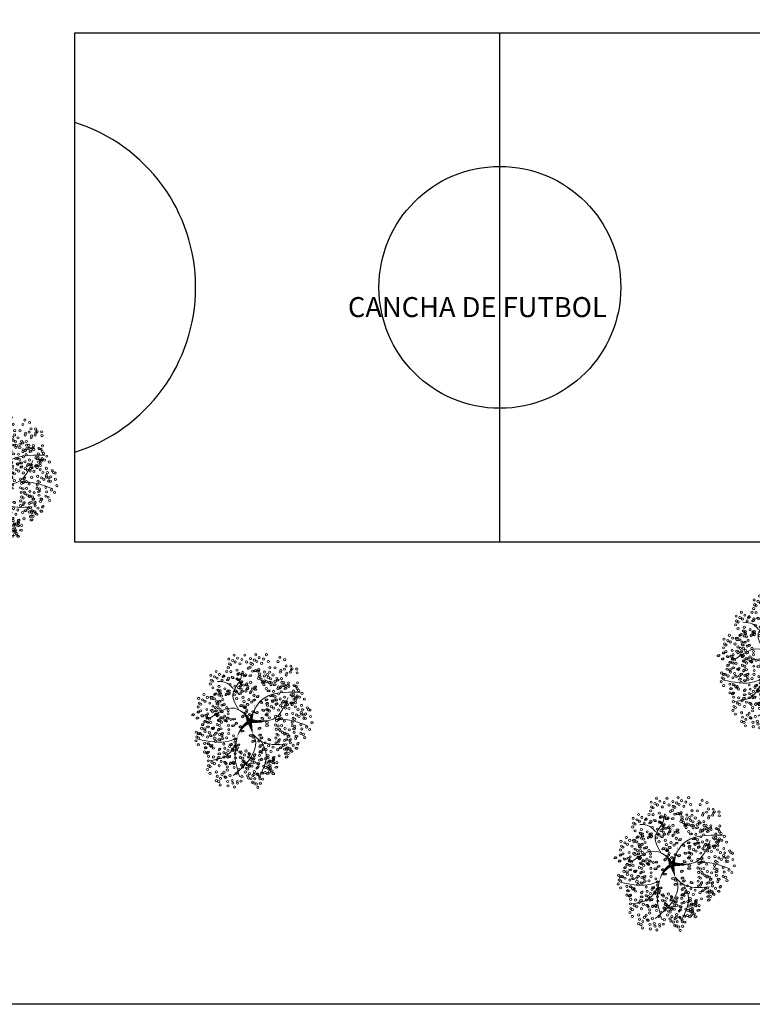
# Model space of a CAD drawing. Header units: millimetres. Extents: x 2239 to 2564, y 432 to 505.
# Tile 15 of 23: x 2435 to 2461, y 452 to 487. Entities that reach past the tile are written whole.
import ezdxf

# ---------------------------------------------------------------- set-up
doc = ezdxf.new("R2010")
doc.units = ezdxf.units.MM
doc.layers.add('01 - Vegetación', color=3, linetype='Continuous', lineweight=0)
doc.layers.add('Cotas', color=1, linetype='Continuous')

# ---------------------------------------------------------------- blocks, each defined once
blk = doc.blocks.new('17')
at = {"layer": '01 - Vegetación'}
for points in [[(4495.84, 1680.23, 1.33, 0.0221, 0.199177), (4489.97, 1684.48, 0.0221, 0.0221, 1.224983)], [(4496.02, 1680.23, 1.33, 0.0221, 0.286986), (4500.47, 1683.82, 0.0221, 0.0221, -1.494927)], [(4496.02, 1679.76, 1.77, 0.0221, 0), (4491.39, 1678.53, 0.0221, 0.0221, 0)], [(4496.02, 1679.66, 1.77, 0.0221, 0), (4500.28, 1678.15, 0.0221, 0.0221, 0)], [(4496.4, 1679.85, 1.77, 0.0221, 0.074947), (4496.4, 1672.95, 0.0221, 0.0221, 0.762797)], [(4497.07, 1679.43, 0.133, 0.0221, 0.381476), (4512.91, 1682.47, 0.0221, 0.0221, -1.841687)]]:
    blk.add_lwpolyline(points, format="xyseb", dxfattribs=at)
for points in [[(4490, 1684.47), (4488.83, 1687.51), (4489.5, 1699.09)], [(4487.73, 1684.98), (4483.44, 1688.25), (4481.42, 1694.81)], [(4497.83, 1680.19), (4501.11, 1685.48), (4497.33, 1694.81)], [(4508.5, 1685.98), (4510.45, 1688), (4511.21, 1691.78)], [(4490, 1684.47), (4482.94, 1685.23), (4475.36, 1683.47)], [(4491.39, 1678.53), (4489.02, 1677.58), (4485.46, 1677.92), (4475.87, 1685.99)], [(4500.47, 1683.82), (4506.92, 1685.99), (4511.46, 1683.47), (4515.25, 1682.46)], [(4488.74, 1675.4), (4484.7, 1673.64), (4475.11, 1676.16)], [(4491.39, 1678.53), (4489, 1675.9), (4487.73, 1665.57)], [(4496.57, 1678.43), (4497.07, 1670.86), (4505.15, 1665.32)], [(4497.07, 1679.43), (4503.89, 1675.65), (4507.17, 1660.78)], [(4497.07, 1670.11), (4496.82, 1665.57), (4494.55, 1658.01)]]:
    blk.add_spline(points, degree=3, dxfattribs=at)
blk = doc.blocks.new('16')
at = {"layer": '01 - Vegetación'}
h = blk.add_hatch(color=40, dxfattribs=at)
h.set_gradient(color1=(255, 191, 0), color2=(223, 255, 127), rotation=180, centered=1, tint=1, name='INVSPHERICAL')
edge = h.paths.add_edge_path()
edge.add_ellipse((4538.847, 1678.642), major_axis=(-0.0033, 0.0777), ratio=0.578492, start_angle=0, end_angle=360, ccw=False)
edge = h.paths.add_edge_path()
edge.add_ellipse((4538.961, 1678.487), major_axis=(-0.0349, 0.0695), ratio=0.578492, start_angle=0, end_angle=360, ccw=False)
edge = h.paths.add_edge_path()
edge.add_ellipse((4538.69, 1678.926), major_axis=(-0.0594, 0.0503), ratio=0.578492, start_angle=0, end_angle=360, ccw=False)
edge = h.paths.add_edge_path()
edge.add_ellipse((4538.676, 1678.266), major_axis=(-0.0033, 0.0777), ratio=0.578492, start_angle=0, end_angle=360, ccw=False)
edge = h.paths.add_edge_path()
edge.add_ellipse((4541.23, 1679.281), major_axis=(0.0274, 0.0728), ratio=0.578492, start_angle=0, end_angle=360, ccw=False)
edge = h.paths.add_edge_path()
edge.add_ellipse((4540.829, 1679.36), major_axis=(-0.0349, 0.0695), ratio=0.578492, start_angle=0, end_angle=360, ccw=False)
edge = h.paths.add_edge_path()
edge.add_ellipse((4541.174, 1679.607), major_axis=(-0.0349, 0.0695), ratio=0.578492, start_angle=0, end_angle=360, ccw=False)
edge = h.paths.add_edge_path()
edge.add_ellipse((4541.072, 1679.421), major_axis=(0.0274, 0.0728), ratio=0.578492, start_angle=0, end_angle=360, ccw=False)
edge = h.paths.add_edge_path()
edge.add_ellipse((4540.113, 1679.632), major_axis=(-0.0349, 0.0695), ratio=0.578492, start_angle=0, end_angle=360, ccw=False)
edge = h.paths.add_edge_path()
edge.add_ellipse((4540.279, 1679.843), major_axis=(-0.0349, 0.0695), ratio=0.578492, start_angle=0, end_angle=360, ccw=False)
edge = h.paths.add_edge_path()
edge.add_ellipse((4540.165, 1679.999), major_axis=(-0.0033, 0.0777), ratio=0.578492, start_angle=0, end_angle=360, ccw=False)
edge = h.paths.add_edge_path()
edge.add_ellipse((4540.499, 1679.956), major_axis=(-0.0033, 0.0777), ratio=0.578492, start_angle=0, end_angle=360, ccw=False)
edge = h.paths.add_edge_path()
edge.add_ellipse((4540.629, 1679.513), major_axis=(-0.0594, 0.0503), ratio=0.578492, start_angle=0, end_angle=360, ccw=False)
edge = h.paths.add_edge_path()
edge.add_ellipse((4540.551, 1680.278), major_axis=(0.0274, 0.0728), ratio=0.578492, start_angle=0, end_angle=360, ccw=False)
edge = h.paths.add_edge_path()
edge.add_ellipse((4539.201, 1679.744), major_axis=(-0.0033, 0.0777), ratio=0.578492, start_angle=0, end_angle=360, ccw=False)
edge = h.paths.add_edge_path()
edge.add_ellipse((4539.14, 1679.893), major_axis=(0.0274, 0.0728), ratio=0.578492, start_angle=0, end_angle=360, ccw=False)
edge = h.paths.add_edge_path()
edge.add_ellipse((4539.208, 1680.126), major_axis=(-0.0033, 0.0777), ratio=0.578492, start_angle=0, end_angle=360, ccw=False)
edge = h.paths.add_edge_path()
edge.add_ellipse((4538.979, 1680.681), major_axis=(-0.0594, 0.0503), ratio=0.578492, start_angle=0, end_angle=360, ccw=False)
edge = h.paths.add_edge_path()
edge.add_ellipse((4538.577, 1680.728), major_axis=(-0.0033, 0.0777), ratio=0.578492, start_angle=0, end_angle=360, ccw=False)
edge = h.paths.add_edge_path()
edge.add_ellipse((4538.926, 1680.033), major_axis=(0.0274, 0.0728), ratio=0.578492, start_angle=0, end_angle=360, ccw=False)
edge = h.paths.add_edge_path()
edge.add_ellipse((4538.95, 1679.842), major_axis=(0.0274, 0.0728), ratio=0.578492, start_angle=0, end_angle=360, ccw=False)
edge = h.paths.add_edge_path()
edge.add_ellipse((4538.621, 1680.191), major_axis=(-0.0349, 0.0695), ratio=0.578492, start_angle=0, end_angle=360, ccw=False)
edge = h.paths.add_edge_path()
edge.add_ellipse((4538.328, 1680.411), major_axis=(0.0274, 0.0728), ratio=0.578492, start_angle=0, end_angle=360, ccw=False)
edge = h.paths.add_edge_path()
edge.add_ellipse((4538.283, 1680.138), major_axis=(-0.0594, 0.0503), ratio=0.578492, start_angle=0, end_angle=360, ccw=False)
edge = h.paths.add_edge_path()
edge.add_ellipse((4538.32, 1679.993), major_axis=(-0.0594, 0.0503), ratio=0.578492, start_angle=0, end_angle=360, ccw=False)
edge = h.paths.add_edge_path()
edge.add_ellipse((4538.755, 1680.687), major_axis=(-0.0033, 0.0777), ratio=0.578492, start_angle=0, end_angle=360, ccw=False)
edge = h.paths.add_edge_path()
edge.add_ellipse((4538.834, 1681.261), major_axis=(-0.0349, 0.0695), ratio=0.578492, start_angle=0, end_angle=360, ccw=False)
edge = h.paths.add_edge_path()
edge.add_ellipse((4539.054, 1681.374), major_axis=(-0.0033, 0.0777), ratio=0.578492, start_angle=0, end_angle=360, ccw=False)
edge = h.paths.add_edge_path()
edge.add_ellipse((4539.147, 1681.076), major_axis=(-0.0594, 0.0503), ratio=0.578492, start_angle=0, end_angle=360, ccw=False)
edge = h.paths.add_edge_path()
edge.add_ellipse((4539.52, 1680.541), major_axis=(-0.0033, 0.0777), ratio=0.578492, start_angle=0, end_angle=360, ccw=False)
edge = h.paths.add_edge_path()
edge.add_ellipse((4539.459, 1680.689), major_axis=(0.0274, 0.0728), ratio=0.578492, start_angle=0, end_angle=360, ccw=False)
edge = h.paths.add_edge_path()
edge.add_ellipse((4539.527, 1680.923), major_axis=(-0.0033, 0.0777), ratio=0.578492, start_angle=0, end_angle=360, ccw=False)
edge = h.paths.add_edge_path()
edge.add_ellipse((4539.265, 1681.244), major_axis=(0.0274, 0.0728), ratio=0.578492, start_angle=0, end_angle=360, ccw=False)
edge = h.paths.add_edge_path()
edge.add_ellipse((4539.188, 1677.478), major_axis=(-0.0594, 0.0503), ratio=0.578492, start_angle=0, end_angle=360, ccw=False)
edge = h.paths.add_edge_path()
edge.add_ellipse((4539.473, 1678.19), major_axis=(0.0274, 0.0728), ratio=0.578492, start_angle=0, end_angle=360, ccw=False)
edge = h.paths.add_edge_path()
edge.add_ellipse((4540.696, 1678.325), major_axis=(0.0274, 0.0728), ratio=0.578492, start_angle=0, end_angle=360, ccw=False)
edge = h.paths.add_edge_path()
edge.add_ellipse((4540.33, 1678.305), major_axis=(-0.0033, 0.0777), ratio=0.578492, start_angle=0, end_angle=360, ccw=False)
edge = h.paths.add_edge_path()
edge.add_ellipse((4540.174, 1678.307), major_axis=(-0.0033, 0.0777), ratio=0.578492, start_angle=0, end_angle=360, ccw=False)
edge = h.paths.add_edge_path()
edge.add_ellipse((4540.488, 1677.717), major_axis=(-0.0594, 0.0503), ratio=0.578492, start_angle=0, end_angle=360, ccw=False)
edge = h.paths.add_edge_path()
edge.add_ellipse((4540.676, 1677.675), major_axis=(-0.0594, 0.0503), ratio=0.578492, start_angle=0, end_angle=360, ccw=False)
edge = h.paths.add_edge_path()
edge.add_ellipse((4539.469, 1677.341), major_axis=(-0.0033, 0.0777), ratio=0.578492, start_angle=0, end_angle=360, ccw=False)
edge = h.paths.add_edge_path()
edge.add_ellipse((4539.773, 1677.406), major_axis=(-0.0594, 0.0503), ratio=0.578492, start_angle=0, end_angle=360, ccw=False)
edge = h.paths.add_edge_path()
edge.add_ellipse((4539.631, 1677.23), major_axis=(-0.0349, 0.0695), ratio=0.578492, start_angle=0, end_angle=360, ccw=False)
edge = h.paths.add_edge_path()
edge.add_ellipse((4539.445, 1677.695), major_axis=(-0.0594, 0.0503), ratio=0.578492, start_angle=0, end_angle=360, ccw=False)
edge = h.paths.add_edge_path()
edge.add_ellipse((4542.676, 1679.136), major_axis=(-0.0033, 0.0777), ratio=0.578492, start_angle=0, end_angle=360, ccw=False)
edge = h.paths.add_edge_path()
edge.add_ellipse((4542.661, 1679.428), major_axis=(-0.0033, 0.0777), ratio=0.578492, start_angle=0, end_angle=360, ccw=False)
edge = h.paths.add_edge_path()
edge.add_ellipse((4542.742, 1679.554), major_axis=(-0.0033, 0.0777), ratio=0.578492, start_angle=0, end_angle=360, ccw=False)
edge = h.paths.add_edge_path()
edge.add_ellipse((4542.776, 1679.728), major_axis=(-0.0349, 0.0695), ratio=0.578492, start_angle=0, end_angle=360, ccw=False)
edge = h.paths.add_edge_path()
edge.add_ellipse((4542.477, 1679.745), major_axis=(0.0274, 0.0728), ratio=0.578492, start_angle=0, end_angle=360, ccw=False)
edge = h.paths.add_edge_path()
edge.add_ellipse((4542.578, 1680.02), major_axis=(0.0274, 0.0728), ratio=0.578492, start_angle=0, end_angle=360, ccw=False)
edge = h.paths.add_edge_path()
edge.add_ellipse((4542.466, 1680.268), major_axis=(-0.0349, 0.0695), ratio=0.578492, start_angle=0, end_angle=360, ccw=False)
edge = h.paths.add_edge_path()
edge.add_ellipse((4542.632, 1680.479), major_axis=(-0.0349, 0.0695), ratio=0.578492, start_angle=0, end_angle=360, ccw=False)
edge = h.paths.add_edge_path()
edge.add_ellipse((4542.359, 1679.577), major_axis=(-0.0594, 0.0503), ratio=0.578492, start_angle=0, end_angle=360, ccw=False)
edge = h.paths.add_edge_path()
edge.add_ellipse((4542.171, 1679.619), major_axis=(-0.0594, 0.0503), ratio=0.578492, start_angle=0, end_angle=360, ccw=False)
edge = h.paths.add_edge_path()
edge.add_ellipse((4542.246, 1679.328), major_axis=(-0.0594, 0.0503), ratio=0.578492, start_angle=0, end_angle=360, ccw=False)
edge = h.paths.add_edge_path()
edge.add_ellipse((4542.369, 1678.498), major_axis=(0.0274, 0.0728), ratio=0.578492, start_angle=0, end_angle=360, ccw=False)
edge = h.paths.add_edge_path()
edge.add_ellipse((4542.902, 1678.749), major_axis=(-0.0349, 0.0695), ratio=0.578492, start_angle=0, end_angle=360, ccw=False)
edge = h.paths.add_edge_path()
edge.add_ellipse((4542.925, 1678.897), major_axis=(-0.0349, 0.0695), ratio=0.578492, start_angle=0, end_angle=360, ccw=False)
edge = h.paths.add_edge_path()
edge.add_ellipse((4542.628, 1678.671), major_axis=(-0.0033, 0.0777), ratio=0.578492, start_angle=0, end_angle=360, ccw=False)
edge = h.paths.add_edge_path()
edge.add_ellipse((4542.11, 1678.896), major_axis=(-0.0349, 0.0695), ratio=0.578492, start_angle=0, end_angle=360, ccw=False)
edge = h.paths.add_edge_path()
edge.add_ellipse((4542.34, 1678.18), major_axis=(-0.0349, 0.0695), ratio=0.578492, start_angle=0, end_angle=360, ccw=False)
edge = h.paths.add_edge_path()
edge.add_ellipse((4538.137, 1679.191), major_axis=(-0.0349, 0.0695), ratio=0.578492, start_angle=0, end_angle=360, ccw=False)
edge = h.paths.add_edge_path()
edge.add_ellipse((4538.099, 1678.758), major_axis=(-0.0594, 0.0503), ratio=0.578492, start_angle=0, end_angle=360, ccw=False)
edge = h.paths.add_edge_path()
edge.add_ellipse((4537.796, 1678.552), major_axis=(0.0274, 0.0728), ratio=0.578492, start_angle=0, end_angle=360, ccw=False)
edge = h.paths.add_edge_path()
edge.add_ellipse((4537.776, 1678.277), major_axis=(-0.0033, 0.0777), ratio=0.578492, start_angle=0, end_angle=360, ccw=False)
edge = h.paths.add_edge_path()
edge.add_ellipse((4539.181, 1678.6), major_axis=(-0.0033, 0.0777), ratio=0.578492, start_angle=0, end_angle=360, ccw=False)
edge = h.paths.add_edge_path()
edge.add_ellipse((4538.502, 1678.968), major_axis=(-0.0594, 0.0503), ratio=0.578492, start_angle=0, end_angle=360, ccw=False)
edge = h.paths.add_edge_path()
edge.add_ellipse((4538.615, 1679.216), major_axis=(-0.0594, 0.0503), ratio=0.578492, start_angle=0, end_angle=360, ccw=False)
edge = h.paths.add_edge_path()
edge.add_ellipse((4538.188, 1679.557), major_axis=(-0.0033, 0.0777), ratio=0.578492, start_angle=0, end_angle=360, ccw=False)
edge = h.paths.add_edge_path()
edge.add_ellipse((4538.203, 1679.265), major_axis=(-0.0033, 0.0777), ratio=0.578492, start_angle=0, end_angle=360, ccw=False)
edge = h.paths.add_edge_path()
edge.add_ellipse((4538.285, 1679.391), major_axis=(-0.0033, 0.0777), ratio=0.578492, start_angle=0, end_angle=360, ccw=False)
edge = h.paths.add_edge_path()
edge.add_ellipse((4538.856, 1679.647), major_axis=(-0.0349, 0.0695), ratio=0.578492, start_angle=0, end_angle=360, ccw=False)
edge = h.paths.add_edge_path()
edge.add_ellipse((4538.272, 1678.751), major_axis=(0.0274, 0.0728), ratio=0.578492, start_angle=0, end_angle=360, ccw=False)
edge = h.paths.add_edge_path()
edge.add_ellipse((4540.863, 1678.985), major_axis=(0.0274, 0.0728), ratio=0.578492, start_angle=0, end_angle=360, ccw=False)
edge = h.paths.add_edge_path()
edge.add_ellipse((4540.823, 1678.811), major_axis=(-0.0349, 0.0695), ratio=0.578492, start_angle=0, end_angle=360, ccw=False)
edge = h.paths.add_edge_path()
edge.add_ellipse((4541.446, 1678.949), major_axis=(-0.0349, 0.0695), ratio=0.578492, start_angle=0, end_angle=360, ccw=False)
edge = h.paths.add_edge_path()
edge.add_ellipse((4540.434, 1680.393), major_axis=(-0.0033, 0.0777), ratio=0.578492, start_angle=0, end_angle=360, ccw=False)
edge = h.paths.add_edge_path()
edge.add_ellipse((4540.419, 1680.685), major_axis=(-0.0033, 0.0777), ratio=0.578492, start_angle=0, end_angle=360, ccw=False)
edge = h.paths.add_edge_path()
edge.add_ellipse((4539.773, 1680.547), major_axis=(-0.0349, 0.0695), ratio=0.578492, start_angle=0, end_angle=360, ccw=False)
edge = h.paths.add_edge_path()
edge.add_ellipse((4539.782, 1680.87), major_axis=(-0.0349, 0.0695), ratio=0.578492, start_angle=0, end_angle=360, ccw=False)
edge = h.paths.add_edge_path()
edge.add_ellipse((4539.668, 1681.126), major_axis=(0.0274, 0.0728), ratio=0.578492, start_angle=0, end_angle=360, ccw=False)
edge = h.paths.add_edge_path()
edge.add_ellipse((4540.336, 1681.276), major_axis=(0.0274, 0.0728), ratio=0.578492, start_angle=0, end_angle=360, ccw=False)
edge = h.paths.add_edge_path()
edge.add_ellipse((4540.381, 1681.413), major_axis=(-0.0349, 0.0695), ratio=0.578492, start_angle=0, end_angle=360, ccw=False)
edge = h.paths.add_edge_path()
edge.add_ellipse((4540.225, 1681.525), major_axis=(-0.0349, 0.0695), ratio=0.578492, start_angle=0, end_angle=360, ccw=False)
edge = h.paths.add_edge_path()
edge.add_ellipse((4540.009, 1681.424), major_axis=(-0.0033, 0.0777), ratio=0.578492, start_angle=0, end_angle=360, ccw=False)
edge = h.paths.add_edge_path()
edge.add_ellipse((4540.106, 1681.258), major_axis=(-0.0033, 0.0777), ratio=0.578492, start_angle=0, end_angle=360, ccw=False)
edge = h.paths.add_edge_path()
edge.add_ellipse((4540.036, 1680.989), major_axis=(-0.0594, 0.0503), ratio=0.578492, start_angle=0, end_angle=360, ccw=False)
edge = h.paths.add_edge_path()
edge.add_ellipse((4539.967, 1680.73), major_axis=(-0.0594, 0.0503), ratio=0.578492, start_angle=0, end_angle=360, ccw=False)
edge = h.paths.add_edge_path()
edge.add_ellipse((4541.92, 1680.217), major_axis=(-0.0033, 0.0777), ratio=0.578492, start_angle=0, end_angle=360, ccw=False)
edge = h.paths.add_edge_path()
edge.add_ellipse((4541.222, 1680.466), major_axis=(-0.0349, 0.0695), ratio=0.578492, start_angle=0, end_angle=360, ccw=False)
edge = h.paths.add_edge_path()
edge.add_ellipse((4541.387, 1680.676), major_axis=(-0.0349, 0.0695), ratio=0.578492, start_angle=0, end_angle=360, ccw=False)
edge = h.paths.add_edge_path()
edge.add_ellipse((4541.251, 1680.784), major_axis=(0.0274, 0.0728), ratio=0.578492, start_angle=0, end_angle=360, ccw=False)
edge = h.paths.add_edge_path()
edge.add_ellipse((4541.818, 1680.659), major_axis=(0.0274, 0.0728), ratio=0.578492, start_angle=0, end_angle=360, ccw=False)
edge = h.paths.add_edge_path()
edge.add_ellipse((4541.942, 1680.743), major_axis=(0.0274, 0.0728), ratio=0.578492, start_angle=0, end_angle=360, ccw=False)
edge = h.paths.add_edge_path()
edge.add_ellipse((4541.762, 1680.886), major_axis=(-0.0349, 0.0695), ratio=0.578492, start_angle=0, end_angle=360, ccw=False)
edge = h.paths.add_edge_path()
edge.add_ellipse((4541.592, 1681.082), major_axis=(-0.0033, 0.0777), ratio=0.578492, start_angle=0, end_angle=360, ccw=False)
edge = h.paths.add_edge_path()
edge.add_ellipse((4541.511, 1680.956), major_axis=(-0.0033, 0.0777), ratio=0.578492, start_angle=0, end_angle=360, ccw=False)
edge = h.paths.add_edge_path()
edge.add_ellipse((4541.775, 1680.201), major_axis=(-0.0594, 0.0503), ratio=0.578492, start_angle=0, end_angle=360, ccw=False)
edge = h.paths.add_edge_path()
edge.add_ellipse((4541.737, 1680.346), major_axis=(-0.0594, 0.0503), ratio=0.578492, start_angle=0, end_angle=360, ccw=False)
edge = h.paths.add_edge_path()
edge.add_ellipse((4541.843, 1679.118), major_axis=(-0.0594, 0.0503), ratio=0.578492, start_angle=0, end_angle=360, ccw=False)
edge = h.paths.add_edge_path()
edge.add_ellipse((4541.881, 1679.551), major_axis=(-0.0349, 0.0695), ratio=0.578492, start_angle=0, end_angle=360, ccw=False)
edge = h.paths.add_edge_path()
edge.add_ellipse((4542.015, 1679.29), major_axis=(-0.0349, 0.0695), ratio=0.578492, start_angle=0, end_angle=360, ccw=False)
edge = h.paths.add_edge_path()
edge.add_ellipse((4541.91, 1679.869), major_axis=(0.0274, 0.0728), ratio=0.578492, start_angle=0, end_angle=360, ccw=False)
edge = h.paths.add_edge_path()
edge.add_ellipse((4541.769, 1679.666), major_axis=(-0.0033, 0.0777), ratio=0.578492, start_angle=0, end_angle=360, ccw=False)
edge = h.paths.add_edge_path()
edge.add_ellipse((4539.676, 1679.115), major_axis=(-0.0033, 0.0777), ratio=0.578492, start_angle=0, end_angle=360, ccw=False)
edge = h.paths.add_edge_path()
edge.add_ellipse((4539.594, 1678.989), major_axis=(-0.0033, 0.0777), ratio=0.578492, start_angle=0, end_angle=360, ccw=False)
edge = h.paths.add_edge_path()
edge.add_ellipse((4539.898, 1679.531), major_axis=(-0.0033, 0.0777), ratio=0.578492, start_angle=0, end_angle=360, ccw=False)
edge = h.paths.add_edge_path()
edge.add_ellipse((4539.697, 1678.641), major_axis=(-0.0349, 0.0695), ratio=0.578492, start_angle=0, end_angle=360, ccw=False)
edge = h.paths.add_edge_path()
edge.add_ellipse((4539.398, 1678.691), major_axis=(-0.0349, 0.0695), ratio=0.578492, start_angle=0, end_angle=360, ccw=False)
edge = h.paths.add_edge_path()
edge.add_ellipse((4539.555, 1678.579), major_axis=(-0.0349, 0.0695), ratio=0.578492, start_angle=0, end_angle=360, ccw=False)
edge = h.paths.add_edge_path()
edge.add_ellipse((4540.714, 1679.167), major_axis=(0.0274, 0.0728), ratio=0.578492, start_angle=0, end_angle=360, ccw=False)
edge = h.paths.add_edge_path()
edge.add_ellipse((4540.549, 1681.79), major_axis=(-0.0349, 0.0695), ratio=0.578492, start_angle=0, end_angle=360, ccw=False)
edge = h.paths.add_edge_path()
edge.add_ellipse((4540.715, 1682.001), major_axis=(-0.0349, 0.0695), ratio=0.578492, start_angle=0, end_angle=360, ccw=False)
edge = h.paths.add_edge_path()
edge.add_ellipse((4540.848, 1681.741), major_axis=(-0.0349, 0.0695), ratio=0.578492, start_angle=0, end_angle=360, ccw=False)
edge = h.paths.add_edge_path()
edge.add_ellipse((4540.661, 1681.542), major_axis=(0.0274, 0.0728), ratio=0.578492, start_angle=0, end_angle=360, ccw=False)
edge = h.paths.add_edge_path()
edge.add_ellipse((4540.684, 1681.351), major_axis=(0.0274, 0.0728), ratio=0.578492, start_angle=0, end_angle=360, ccw=False)
edge = h.paths.add_edge_path()
edge.add_ellipse((4540.56, 1681.267), major_axis=(0.0274, 0.0728), ratio=0.578492, start_angle=0, end_angle=360, ccw=False)
edge = h.paths.add_edge_path()
edge.add_ellipse((4540.528, 1678.539), major_axis=(0.0274, 0.0728), ratio=0.578492, start_angle=0, end_angle=360, ccw=False)
edge = h.paths.add_edge_path()
edge.add_ellipse((4540.38, 1678.647), major_axis=(0.0274, 0.0728), ratio=0.578492, start_angle=0, end_angle=360, ccw=False)
edge = h.paths.add_edge_path()
edge.add_ellipse((4540.034, 1678.678), major_axis=(-0.0349, 0.0695), ratio=0.578492, start_angle=0, end_angle=360, ccw=False)
edge = h.paths.add_edge_path()
edge.add_ellipse((4540.944, 1678.493), major_axis=(0.0274, 0.0728), ratio=0.578492, start_angle=0, end_angle=360, ccw=False)
edge = h.paths.add_edge_path()
edge.add_ellipse((4541.625, 1678.77), major_axis=(-0.0349, 0.0695), ratio=0.578492, start_angle=0, end_angle=360, ccw=False)
edge = h.paths.add_edge_path()
edge.add_ellipse((4541.994, 1678.887), major_axis=(0.0274, 0.0728), ratio=0.578492, start_angle=0, end_angle=360, ccw=False)
edge = h.paths.add_edge_path()
edge.add_ellipse((4541.336, 1678.598), major_axis=(0.0274, 0.0728), ratio=0.578492, start_angle=0, end_angle=360, ccw=False)
edge = h.paths.add_edge_path()
edge.add_ellipse((4539.381, 1678.993), major_axis=(-0.0349, 0.0695), ratio=0.578492, start_angle=0, end_angle=360, ccw=False)
edge = h.paths.add_edge_path()
edge.add_ellipse((4540.938, 1681.079), major_axis=(-0.0033, 0.0777), ratio=0.578492, start_angle=0, end_angle=360, ccw=False)
edge = h.paths.add_edge_path()
edge.add_ellipse((4540.699, 1680.759), major_axis=(-0.0594, 0.0503), ratio=0.578492, start_angle=0, end_angle=360, ccw=False)
edge = h.paths.add_edge_path()
edge.add_ellipse((4540.908, 1680.857), major_axis=(-0.0349, 0.0695), ratio=0.578492, start_angle=0, end_angle=360, ccw=False)
edge = h.paths.add_edge_path()
edge.add_ellipse((4540.863, 1680.561), major_axis=(-0.0349, 0.0695), ratio=0.578492, start_angle=0, end_angle=360, ccw=False)
edge = h.paths.add_edge_path()
edge.add_ellipse((4540.564, 1680.61), major_axis=(-0.0349, 0.0695), ratio=0.578492, start_angle=0, end_angle=360, ccw=False)
edge = h.paths.add_edge_path()
edge.add_ellipse((4539.771, 1681.729), major_axis=(-0.0349, 0.0695), ratio=0.578492, start_angle=0, end_angle=360, ccw=False)
edge = h.paths.add_edge_path()
edge.add_ellipse((4540.968, 1678.302), major_axis=(0.0274, 0.0728), ratio=0.578492, start_angle=0, end_angle=360, ccw=False)
edge = h.paths.add_edge_path()
edge.add_ellipse((4541.908, 1678.227), major_axis=(-0.0033, 0.0777), ratio=0.578492, start_angle=0, end_angle=360, ccw=False)
edge = h.paths.add_edge_path()
edge.add_ellipse((4541.283, 1678.297), major_axis=(-0.0349, 0.0695), ratio=0.578492, start_angle=0, end_angle=360, ccw=False)
edge = h.paths.add_edge_path()
edge.add_ellipse((4541.463, 1678.333), major_axis=(-0.0349, 0.0695), ratio=0.578492, start_angle=0, end_angle=360, ccw=False)
edge = h.paths.add_edge_path()
edge.add_ellipse((4538.021, 1678.159), major_axis=(0.0274, 0.0728), ratio=0.578492, start_angle=0, end_angle=360, ccw=False)
edge = h.paths.add_edge_path()
edge.add_ellipse((4537.772, 1677.992), major_axis=(0.0274, 0.0728), ratio=0.578492, start_angle=0, end_angle=360, ccw=False)
edge = h.paths.add_edge_path()
edge.add_ellipse((4538.082, 1677.841), major_axis=(-0.0033, 0.0777), ratio=0.578492, start_angle=0, end_angle=360, ccw=False)
edge = h.paths.add_edge_path()
edge.add_ellipse((4538.572, 1677.966), major_axis=(-0.0349, 0.0695), ratio=0.578492, start_angle=0, end_angle=360, ccw=False)
edge = h.paths.add_edge_path()
edge.add_ellipse((4538.311, 1677.99), major_axis=(0.0274, 0.0728), ratio=0.578492, start_angle=0, end_angle=360, ccw=False)
edge = h.paths.add_edge_path()
edge.add_ellipse((4538.394, 1678.174), major_axis=(0.0274, 0.0728), ratio=0.578492, start_angle=0, end_angle=360, ccw=False)
edge = h.paths.add_edge_path()
edge.add_ellipse((4538.776, 1677.355), major_axis=(-0.0349, 0.0695), ratio=0.578492, start_angle=0, end_angle=360, ccw=False)
edge = h.paths.add_edge_path()
edge.add_ellipse((4538.597, 1677.319), major_axis=(-0.0349, 0.0695), ratio=0.578492, start_angle=0, end_angle=360, ccw=False)
edge = h.paths.add_edge_path()
edge.add_ellipse((4539.063, 1677.621), major_axis=(-0.0349, 0.0695), ratio=0.578492, start_angle=0, end_angle=360, ccw=False)
edge = h.paths.add_edge_path()
edge.add_ellipse((4539.033, 1676.828), major_axis=(0.0274, 0.0728), ratio=0.578492, start_angle=0, end_angle=360, ccw=False)
edge = h.paths.add_edge_path()
edge.add_ellipse((4539.009, 1677.162), major_axis=(0.0274, 0.0728), ratio=0.578492, start_angle=0, end_angle=360, ccw=False)
edge = h.paths.add_edge_path()
edge.add_ellipse((4538.885, 1677.078), major_axis=(0.0274, 0.0728), ratio=0.578492, start_angle=0, end_angle=360, ccw=False)
edge = h.paths.add_edge_path()
edge.add_ellipse((4539.054, 1677.298), major_axis=(-0.0349, 0.0695), ratio=0.578492, start_angle=0, end_angle=360, ccw=False)
edge = h.paths.add_edge_path()
edge.add_ellipse((4542.221, 1677.913), major_axis=(-0.0033, 0.0777), ratio=0.578492, start_angle=0, end_angle=360, ccw=False)
edge = h.paths.add_edge_path()
edge.add_ellipse((4542.451, 1677.771), major_axis=(-0.0349, 0.0695), ratio=0.578492, start_angle=0, end_angle=360, ccw=False)
edge = h.paths.add_edge_path()
edge.add_ellipse((4541.18, 1677.355), major_axis=(-0.0349, 0.0695), ratio=0.578492, start_angle=0, end_angle=360, ccw=False)
edge = h.paths.add_edge_path()
edge.add_ellipse((4541.671, 1678.102), major_axis=(-0.0033, 0.0777), ratio=0.578492, start_angle=0, end_angle=360, ccw=False)
edge = h.paths.add_edge_path()
edge.add_ellipse((4541.411, 1678.017), major_axis=(-0.0033, 0.0777), ratio=0.578492, start_angle=0, end_angle=360, ccw=False)
edge = h.paths.add_edge_path()
edge.add_ellipse((4542.075, 1677.637), major_axis=(-0.0594, 0.0503), ratio=0.578492, start_angle=0, end_angle=360, ccw=False)
edge = h.paths.add_edge_path()
edge.add_ellipse((4541.252, 1677.826), major_axis=(-0.0349, 0.0695), ratio=0.578492, start_angle=0, end_angle=360, ccw=False)
edge = h.paths.add_edge_path()
edge.add_ellipse((4541.596, 1676.853), major_axis=(-0.0033, 0.0777), ratio=0.578492, start_angle=0, end_angle=360, ccw=False)
edge = h.paths.add_edge_path()
edge.add_ellipse((4541.655, 1677.018), major_axis=(-0.0033, 0.0777), ratio=0.578492, start_angle=0, end_angle=360, ccw=False)
edge = h.paths.add_edge_path()
edge.add_ellipse((4542.033, 1677.371), major_axis=(-0.0349, 0.0695), ratio=0.578492, start_angle=0, end_angle=360, ccw=False)
edge = h.paths.add_edge_path()
edge.add_ellipse((4542.19, 1677.259), major_axis=(-0.0349, 0.0695), ratio=0.578492, start_angle=0, end_angle=360, ccw=False)
edge = h.paths.add_edge_path()
edge.add_ellipse((4542.168, 1676.931), major_axis=(0.0274, 0.0728), ratio=0.578492, start_angle=0, end_angle=360, ccw=False)
edge = h.paths.add_edge_path()
edge.add_ellipse((4542.176, 1677.433), major_axis=(-0.0349, 0.0695), ratio=0.578492, start_angle=0, end_angle=360, ccw=False)
edge = h.paths.add_edge_path()
edge.add_ellipse((4541.313, 1677.094), major_axis=(-0.0349, 0.0695), ratio=0.578492, start_angle=0, end_angle=360, ccw=False)
edge = h.paths.add_edge_path()
edge.add_ellipse((4541.359, 1677.391), major_axis=(-0.0349, 0.0695), ratio=0.578492, start_angle=0, end_angle=360, ccw=False)
edge = h.paths.add_edge_path()
edge.add_ellipse((4540.019, 1676.943), major_axis=(-0.0349, 0.0695), ratio=0.578492, start_angle=0, end_angle=360, ccw=False)
edge = h.paths.add_edge_path()
edge.add_ellipse((4539.641, 1676.826), major_axis=(0.0274, 0.0728), ratio=0.578492, start_angle=0, end_angle=360, ccw=False)
edge = h.paths.add_edge_path()
edge.add_ellipse((4539.262, 1676.754), major_axis=(-0.0594, 0.0503), ratio=0.578492, start_angle=0, end_angle=360, ccw=False)
edge = h.paths.add_edge_path()
edge.add_ellipse((4539.45, 1677.146), major_axis=(-0.0594, 0.0503), ratio=0.578492, start_angle=0, end_angle=360, ccw=False)
at = {"layer": '01 - Vegetación', "extrusion": (0, 0, -1)}
for centre, major_axis in [((4540.715, 1682.001), (-0.0349, 0.0695)), ((4539.771, 1681.729), (-0.0349, 0.0695)), ((4540.225, 1681.525), (-0.0349, 0.0695)), ((4540.549, 1681.79), (-0.0349, 0.0695)), ((4540.848, 1681.741), (-0.0349, 0.0695)), ((4538.834, 1681.261), (-0.0349, 0.0695)), ((4539.054, 1681.374), (-0.0033, 0.0777)), ((4540.009, 1681.424), (-0.0033, 0.0777)), ((4540.106, 1681.258), (-0.0033, 0.0777)), ((4540.381, 1681.413), (-0.0349, 0.0695)), ((4540.938, 1681.079), (-0.0033, 0.0777)), ((4541.592, 1681.082), (-0.0033, 0.0777)), ((4538.577, 1680.728), (-0.0033, 0.0777)), ((4538.755, 1680.687), (-0.0033, 0.0777)), ((4539.52, 1680.541), (-0.0033, 0.0777)), ((4539.527, 1680.923), (-0.0033, 0.0777)), ((4539.773, 1680.547), (-0.0349, 0.0695)), ((4539.782, 1680.87), (-0.0349, 0.0695)), ((4540.419, 1680.685), (-0.0033, 0.0777)), ((4540.564, 1680.61), (-0.0349, 0.0695)), ((4540.863, 1680.561), (-0.0349, 0.0695)), ((4540.908, 1680.857), (-0.0349, 0.0695)), ((4541.387, 1680.676), (-0.0349, 0.0695)), ((4541.511, 1680.956), (-0.0033, 0.0777)), ((4541.762, 1680.886), (-0.0349, 0.0695)), ((4538.621, 1680.191), (-0.0349, 0.0695)), ((4539.208, 1680.126), (-0.0033, 0.0777)), ((4540.434, 1680.393), (-0.0033, 0.0777)), ((4541.222, 1680.466), (-0.0349, 0.0695)), ((4541.92, 1680.217), (-0.0033, 0.0777)), ((4542.466, 1680.268), (-0.0349, 0.0695)), ((4542.632, 1680.479), (-0.0349, 0.0695)), ((4538.188, 1679.557), (-0.0033, 0.0777)), ((4538.856, 1679.647), (-0.0349, 0.0695)), ((4539.201, 1679.744), (-0.0033, 0.0777)), ((4539.898, 1679.531), (-0.0033, 0.0777)), ((4540.113, 1679.632), (-0.0349, 0.0695)), ((4540.165, 1679.999), (-0.0033, 0.0777)), ((4540.279, 1679.843), (-0.0349, 0.0695)), ((4540.499, 1679.956), (-0.0033, 0.0777)), ((4541.174, 1679.607), (-0.0349, 0.0695)), ((4541.769, 1679.666), (-0.0033, 0.0777)), ((4541.881, 1679.551), (-0.0349, 0.0695)), ((4542.742, 1679.554), (-0.0033, 0.0777)), ((4542.776, 1679.728), (-0.0349, 0.0695)), ((4538.137, 1679.191), (-0.0349, 0.0695)), ((4538.203, 1679.265), (-0.0033, 0.0777)), ((4538.285, 1679.391), (-0.0033, 0.0777)), ((4539.676, 1679.115), (-0.0033, 0.0777)), ((4540.829, 1679.36), (-0.0349, 0.0695)), ((4542.015, 1679.29), (-0.0349, 0.0695)), ((4542.661, 1679.428), (-0.0033, 0.0777)), ((4542.676, 1679.136), (-0.0033, 0.0777)), ((4538.847, 1678.642), (-0.0033, 0.0777)), ((4539.181, 1678.6), (-0.0033, 0.0777)), ((4539.381, 1678.993), (-0.0349, 0.0695)), ((4539.398, 1678.691), (-0.0349, 0.0695)), ((4539.555, 1678.579), (-0.0349, 0.0695)), ((4539.594, 1678.989), (-0.0033, 0.0777)), ((4539.697, 1678.641), (-0.0349, 0.0695)), ((4540.034, 1678.678), (-0.0349, 0.0695)), ((4540.823, 1678.811), (-0.0349, 0.0695)), ((4541.446, 1678.949), (-0.0349, 0.0695)), ((4541.625, 1678.77), (-0.0349, 0.0695)), ((4542.11, 1678.896), (-0.0349, 0.0695)), ((4542.628, 1678.671), (-0.0033, 0.0777)), ((4542.902, 1678.749), (-0.0349, 0.0695)), ((4542.925, 1678.897), (-0.0349, 0.0695)), ((4537.776, 1678.277), (-0.0033, 0.0777)), ((4538.676, 1678.266), (-0.0033, 0.0777)), ((4538.961, 1678.487), (-0.0349, 0.0695)), ((4540.174, 1678.307), (-0.0033, 0.0777)), ((4540.33, 1678.305), (-0.0033, 0.0777)), ((4541.283, 1678.297), (-0.0349, 0.0695)), ((4541.463, 1678.333), (-0.0349, 0.0695)), ((4541.671, 1678.102), (-0.0033, 0.0777)), ((4541.908, 1678.227), (-0.0033, 0.0777)), ((4542.34, 1678.18), (-0.0349, 0.0695)), ((4538.082, 1677.841), (-0.0033, 0.0777)), ((4538.572, 1677.966), (-0.0349, 0.0695)), ((4539.063, 1677.621), (-0.0349, 0.0695)), ((4541.252, 1677.826), (-0.0349, 0.0695)), ((4541.411, 1678.017), (-0.0033, 0.0777)), ((4542.221, 1677.913), (-0.0033, 0.0777)), ((4542.451, 1677.771), (-0.0349, 0.0695)), ((4538.597, 1677.319), (-0.0349, 0.0695)), ((4538.776, 1677.355), (-0.0349, 0.0695)), ((4539.054, 1677.298), (-0.0349, 0.0695)), ((4539.469, 1677.341), (-0.0033, 0.0777)), ((4539.631, 1677.23), (-0.0349, 0.0695)), ((4541.18, 1677.355), (-0.0349, 0.0695)), ((4541.313, 1677.094), (-0.0349, 0.0695)), ((4541.359, 1677.391), (-0.0349, 0.0695)), ((4542.033, 1677.371), (-0.0349, 0.0695)), ((4542.176, 1677.433), (-0.0349, 0.0695)), ((4542.19, 1677.259), (-0.0349, 0.0695)), ((4540.019, 1676.943), (-0.0349, 0.0695)), ((4541.596, 1676.853), (-0.0033, 0.0777)), ((4541.655, 1677.018), (-0.0033, 0.0777))]:
    blk.add_ellipse(centre, major_axis=major_axis, ratio=0.578492, start_param=3.141593, end_param=9.424778, dxfattribs=at)
for centre, major_axis in [((4540.661, 1681.542), (0.0274, 0.0728)), ((4539.147, 1681.076), (-0.0594, 0.0503)), ((4539.265, 1681.244), (0.0274, 0.0728)), ((4539.668, 1681.126), (0.0274, 0.0728)), ((4540.336, 1681.276), (0.0274, 0.0728)), ((4540.56, 1681.267), (0.0274, 0.0728)), ((4540.684, 1681.351), (0.0274, 0.0728)), ((4538.979, 1680.681), (-0.0594, 0.0503)), ((4539.459, 1680.689), (0.0274, 0.0728)), ((4539.967, 1680.73), (-0.0594, 0.0503)), ((4540.036, 1680.989), (-0.0594, 0.0503)), ((4540.699, 1680.759), (-0.0594, 0.0503)), ((4541.251, 1680.784), (0.0274, 0.0728)), ((4541.818, 1680.659), (0.0274, 0.0728)), ((4541.942, 1680.743), (0.0274, 0.0728)), ((4538.283, 1680.138), (-0.0594, 0.0503)), ((4538.328, 1680.411), (0.0274, 0.0728)), ((4538.926, 1680.033), (0.0274, 0.0728)), ((4540.551, 1680.278), (0.0274, 0.0728)), ((4541.737, 1680.346), (-0.0594, 0.0503)), ((4541.775, 1680.201), (-0.0594, 0.0503)), ((4542.578, 1680.02), (0.0274, 0.0728)), ((4538.32, 1679.993), (-0.0594, 0.0503)), ((4538.95, 1679.842), (0.0274, 0.0728)), ((4539.14, 1679.893), (0.0274, 0.0728)), ((4541.91, 1679.869), (0.0274, 0.0728)), ((4542.171, 1679.619), (-0.0594, 0.0503)), ((4542.359, 1679.577), (-0.0594, 0.0503)), ((4542.477, 1679.745), (0.0274, 0.0728)), ((4538.615, 1679.216), (-0.0594, 0.0503)), ((4540.629, 1679.513), (-0.0594, 0.0503)), ((4540.714, 1679.167), (0.0274, 0.0728)), ((4541.072, 1679.421), (0.0274, 0.0728)), ((4541.23, 1679.281), (0.0274, 0.0728)), ((4541.843, 1679.118), (-0.0594, 0.0503)), ((4542.246, 1679.328), (-0.0594, 0.0503)), ((4537.796, 1678.552), (0.0274, 0.0728)), ((4538.099, 1678.758), (-0.0594, 0.0503)), ((4538.272, 1678.751), (0.0274, 0.0728)), ((4538.502, 1678.968), (-0.0594, 0.0503)), ((4538.69, 1678.926), (-0.0594, 0.0503)), ((4540.38, 1678.647), (0.0274, 0.0728)), ((4540.528, 1678.539), (0.0274, 0.0728)), ((4540.863, 1678.985), (0.0274, 0.0728)), ((4541.336, 1678.598), (0.0274, 0.0728)), ((4541.994, 1678.887), (0.0274, 0.0728)), ((4538.021, 1678.159), (0.0274, 0.0728)), ((4538.394, 1678.174), (0.0274, 0.0728)), ((4539.473, 1678.19), (0.0274, 0.0728)), ((4540.696, 1678.325), (0.0274, 0.0728)), ((4540.944, 1678.493), (0.0274, 0.0728)), ((4540.968, 1678.302), (0.0274, 0.0728)), ((4542.369, 1678.498), (0.0274, 0.0728)), ((4537.772, 1677.992), (0.0274, 0.0728)), ((4538.311, 1677.99), (0.0274, 0.0728)), ((4539.445, 1677.695), (-0.0594, 0.0503)), ((4540.488, 1677.717), (-0.0594, 0.0503)), ((4540.676, 1677.675), (-0.0594, 0.0503)), ((4542.075, 1677.637), (-0.0594, 0.0503)), ((4538.885, 1677.078), (0.0274, 0.0728)), ((4539.009, 1677.162), (0.0274, 0.0728)), ((4539.188, 1677.478), (-0.0594, 0.0503)), ((4539.45, 1677.146), (-0.0594, 0.0503)), ((4539.773, 1677.406), (-0.0594, 0.0503)), ((4539.033, 1676.828), (0.0274, 0.0728)), ((4539.262, 1676.754), (-0.0594, 0.0503)), ((4539.641, 1676.826), (0.0274, 0.0728)), ((4542.168, 1676.931), (0.0274, 0.0728))]:
    blk.add_ellipse(centre, major_axis=major_axis, ratio=0.578492, dxfattribs=at)
blk = doc.blocks.new('18')
at = {"color": 60}
for centre in [(4487.42, 1699.03), (4488.87, 1699.94), (4489.95, 1699.03), (4490.32, 1699.58), (4491.59, 1698.31), (4492.13, 1699.76), (4493.58, 1697.76), (4500.15, 1698.17), (4501.6, 1699.08), (4502.68, 1698.17), (4503.05, 1698.72), (4504.86, 1698.9), (4476.66, 1694.63), (4478.11, 1695.54), (4479.2, 1694.63), (4479.56, 1695.18), (4481.37, 1695.36), (4483.07, 1695.23), (4484.34, 1695.77), (4484.7, 1696.68), (4486.33, 1696.32), (4487.06, 1694.51), (4487.96, 1696.68), (4490.32, 1695.59), (4491.04, 1697.4), (4491.95, 1694.87), (4492.49, 1696.5), (4495.8, 1694.37), (4497.07, 1694.91), (4497.43, 1695.82), (4499.06, 1695.46), (4500.69, 1695.82), (4503.05, 1694.73), (4503.77, 1696.54), (4504.32, 1697.45), (4504.68, 1694.01), (4505.22, 1695.64), (4506.31, 1696.91), (4472.31, 1690.83), (4473.58, 1691.37), (4473.94, 1692.28), (4474.77, 1690.7), (4475.57, 1691.92), (4477.21, 1692.28), (4479.56, 1691.19), (4480.29, 1693), (4480.83, 1693.91), (4481.19, 1690.47), (4481.74, 1692.1), (4482.82, 1693.36), (4486.15, 1693.42), (4488.69, 1692.51), (4491.04, 1693.06), (4491.3, 1691.07), (4493.41, 1690.52), (4493.58, 1693.78), (4494.68, 1691.06), (4495.05, 1691.97), (4495.88, 1690.38), (4496.68, 1691.6), (4498.31, 1691.97), (4498.88, 1692.56), (4499.79, 1693.65), (4500.66, 1690.88), (4501.39, 1692.69), (4501.42, 1691.65), (4501.93, 1693.6), (4503.77, 1692.2), (4506.31, 1692.92), (4471.96, 1687.88), (4473.62, 1688.01), (4475.16, 1688.77), (4475.39, 1689.02), (4475.8, 1687.11), (4476.3, 1690.11), (4477.08, 1689.41), (4477.93, 1688.11), (4479.13, 1688.13), (4480.29, 1688.66), (4482.79, 1688), (4482.82, 1689.38), (4484.06, 1688.54), (4484.42, 1689.44), (4485.25, 1687.86), (4486.05, 1689.08), (4486.77, 1687.27), (4487.68, 1689.44), (4490.04, 1688.36), (4490.76, 1690.17), (4491.67, 1687.63), (4493.06, 1687.57), (4494.72, 1687.69), (4496.26, 1688.46), (4496.5, 1688.71), (4496.9, 1686.8), (4497.4, 1689.79), (4498.18, 1689.1), (4499.03, 1687.8), (4500.23, 1687.82), (4501.39, 1688.34), (4502.29, 1690.16), (4471.57, 1685.45), (4472.98, 1686.09), (4472.98, 1684.29), (4473.62, 1684.42), (4473.75, 1683.01), (4474.01, 1686.34), (4476.7, 1684.68), (4478.11, 1683.78), (4478.87, 1685.57), (4480.28, 1685.7), (4482.43, 1685.04), (4482.71, 1683.28), (4484.1, 1685.17), (4484.34, 1682.92), (4485.63, 1685.94), (4485.87, 1686.18), (4486.27, 1684.27), (4487.55, 1686.58), (4488.4, 1685.28), (4489.6, 1685.3), (4490.76, 1685.82), (4474.59, 1679.23), (4474.95, 1680.14), (4475.42, 1682.63), (4476.58, 1679.78), (4479, 1682.37), (4479.9, 1682.75), (4481.08, 1681.83), (4481.18, 1682.24), (4482.35, 1682.38), (4483.54, 1681.7), (4483.93, 1679.78), (4484.16, 1680.02), (4485.07, 1681.11), (4472.96, 1675.74), (4473.32, 1678.69), (4474.63, 1675.87), (4475.78, 1678.56), (4476.17, 1676.64), (4476.4, 1676.88), (4477.31, 1677.97), (4480.73, 1678.88), (4481.65, 1676.05), (4482.39, 1679.01), (4477.3, 1672.25), (4478.56, 1672.79), (4478.93, 1673.7), (4479.76, 1672.11), (4480.56, 1673.33), (4482.19, 1673.7), (4481.28, 1671.52), (4482.06, 1670.83)]:
    blk.add_circle(centre, 0.405, dxfattribs=at)
at = {"color": 62}
for centre in [(4510.24, 1694.51), (4511.69, 1694.15), (4513.51, 1694.33), (4505.71, 1690.35), (4506.08, 1691.25), (4507.71, 1690.89), (4508.79, 1693.6), (4509.34, 1691.25), (4511.33, 1693.6), (4512.42, 1691.97), (4512.96, 1692.88), (4513.87, 1691.07), (4514.96, 1692.34), (4504.45, 1689.8), (4507.53, 1687.99), (4508.43, 1689.08), (4510.06, 1687.09), (4511.69, 1690.16), (4512.42, 1687.63), (4513.33, 1689.44), (4514.96, 1688.35), (4475.75, 1680.49), (4477.2, 1681.39), (4478.29, 1680.49), (4478.65, 1681.03), (4479.92, 1679.76), (4480.46, 1681.21), (4481.91, 1679.22), (4471.4, 1676.68), (4472.67, 1677.23), (4473.03, 1678.13), (4474.66, 1677.77), (4475.39, 1675.96), (4476.29, 1678.13), (4478.65, 1677.04), (4479.37, 1678.86), (4480.28, 1676.32), (4480.82, 1677.95), (4483.43, 1676.06), (4484.88, 1675.7), (4486.69, 1675.88), (4474.48, 1674.87), (4477.02, 1673.97), (4478.9, 1671.9), (4479.26, 1672.8), (4479.37, 1674.51), (4480.89, 1672.44), (4481.91, 1675.23), (4481.98, 1675.16), (4482.52, 1672.8), (4484.51, 1675.16), (4485.6, 1673.53), (4486.15, 1674.43), (4487.05, 1672.62), (4488.14, 1673.89), (4477.63, 1671.36), (4480.71, 1669.54), (4481.61, 1670.63), (4483.25, 1668.64), (4484.88, 1671.72), (4485.6, 1669.18), (4486.51, 1670.99), (4488.14, 1669.91)]:
    blk.add_circle(centre, 0.405, dxfattribs=at)
at = {"color": 64}
for centre in [(4514.9, 1686.83), (4516.35, 1687.74), (4517.44, 1686.83), (4517.8, 1687.37), (4519.61, 1687.56), (4510.55, 1683.03), (4511.82, 1683.57), (4512.18, 1684.48), (4513.81, 1684.11), (4515.45, 1684.48), (4517.8, 1683.39), (4518.53, 1685.2), (4519.07, 1686.11), (4519.98, 1684.3), (4521.06, 1685.56), (4513.63, 1681.22), (4514.54, 1682.3), (4516.17, 1680.31), (4518.53, 1680.86), (4519.43, 1682.67), (4521.06, 1681.58), (4488.48, 1669), (4489.93, 1669.91), (4491.01, 1669), (4491.38, 1669.55), (4492.65, 1668.28), (4493.19, 1669.73), (4484.13, 1665.2), (4485.4, 1665.74), (4485.76, 1666.65), (4487.39, 1666.29), (4488.12, 1664.48), (4489.02, 1666.65), (4491.38, 1665.56), (4492.1, 1667.37), (4493.01, 1664.84), (4493.55, 1666.47), (4494.64, 1667.74), (4487.21, 1663.39), (4489.75, 1662.48), (4492.1, 1663.03), (4494.43, 1662.83), (4494.64, 1663.75), (4495.88, 1663.74), (4496.96, 1662.83), (4497.33, 1663.38), (4498.05, 1661.2), (4498.59, 1662.11), (4499.14, 1663.56), (4500.59, 1661.57), (4490.08, 1659.03), (4491.35, 1659.57), (4491.71, 1660.48), (4493.16, 1657.22), (4493.34, 1660.12), (4494.06, 1658.31), (4494.97, 1660.48), (4497.33, 1659.39), (4498.96, 1658.67), (4499.5, 1660.3), (4500.59, 1657.58), (4495.69, 1656.31), (4498.05, 1656.86)]:
    blk.add_circle(centre, 0.405, dxfattribs=at)
at = {"color": 66}
for centre in [(4504.72, 1684.6), (4506.17, 1685.5), (4507.25, 1684.6), (4507.62, 1685.14), (4508.34, 1682.97), (4508.89, 1683.87), (4509.43, 1685.32), (4510.88, 1683.33), (4500.37, 1680.79), (4501.64, 1681.34), (4502, 1682.24), (4503.63, 1681.88), (4504.36, 1680.07), (4505.26, 1682.24), (4507.62, 1681.15), (4509.25, 1680.43), (4509.79, 1682.06), (4510.88, 1679.34), (4516.54, 1679.6), (4517.99, 1679.24), (4519.8, 1679.42), (4503.45, 1678.98), (4505.99, 1678.08), (4508.34, 1678.62), (4512.37, 1676.34), (4514, 1675.98), (4515.09, 1678.69), (4515.63, 1676.34), (4517.63, 1678.69), (4518.71, 1677.06), (4519.26, 1677.97), (4520.16, 1676.16), (4521.25, 1677.43), (4497.55, 1672.33), (4499, 1673.23), (4500.09, 1672.33), (4500.45, 1672.87), (4502.26, 1673.05), (4510.74, 1674.89), (4512.01, 1675.43), (4513.82, 1673.08), (4514.73, 1674.17), (4516.36, 1672.17), (4517.99, 1675.25), (4518.71, 1672.72), (4519.62, 1674.53), (4521.25, 1673.44), (4493.2, 1668.52), (4494.47, 1669.07), (4494.83, 1669.97), (4496.46, 1669.61), (4498.09, 1669.97), (4500.45, 1668.89), (4501.17, 1670.7), (4501.72, 1671.6), (4502.08, 1668.16), (4502.62, 1669.79), (4503.71, 1671.06), (4496.28, 1666.71), (4497.19, 1667.8), (4498.82, 1665.81), (4501.17, 1666.35), (4503.71, 1667.08)]:
    blk.add_circle(centre, 0.405, dxfattribs=at)
at = {"color": 68}
for centre in [(4508.56, 1673.48), (4510.01, 1674.38), (4511.1, 1673.48), (4511.46, 1674.02), (4512.19, 1671.85), (4512.73, 1672.75), (4513.27, 1674.2), (4514.72, 1672.21), (4504.21, 1669.68), (4504.25, 1670.19), (4504.64, 1668.27), (4505.48, 1670.22), (4505.85, 1671.12), (4506.56, 1668.91), (4507.48, 1670.76), (4508.46, 1669.1), (4509.15, 1668.89), (4510.03, 1671.75), (4510.71, 1671.54), (4511.12, 1670.22), (4512.34, 1669.55), (4513.64, 1670.94), (4514.72, 1668.23), (4516.32, 1670.19), (4518.67, 1669.11), (4520.3, 1668.38), (4501.05, 1664.94), (4501.44, 1667.37), (4502.46, 1665.58), (4503.1, 1667.5), (4503.49, 1665.84), (4505.28, 1666.6), (4507.29, 1667.87), (4509.3, 1665.01), (4509.55, 1667.57), (4510.71, 1665.14), (4510.78, 1666.9), (4510.86, 1667.66), (4512.27, 1667.78), (4513.63, 1666), (4514.32, 1665.79), (4514.72, 1664.47), (4515.41, 1668.02), (4515.82, 1666.7), (4517.04, 1666.03), (4519.4, 1666.57), (4501.66, 1662.6), (4502.46, 1663.79), (4503.1, 1663.92), (4503.1, 1663.5), (4503.23, 1662.51), (4504.19, 1662.6), (4504.55, 1663.14), (4504.9, 1662.12), (4505.28, 1660.97), (4505.82, 1661.87), (4506.18, 1664.17), (4506.37, 1663.32), (4507.59, 1663.27), (4507.82, 1661.33), (4508.48, 1661.86), (4509.38, 1662.25), (4510.66, 1661.74), (4514.47, 1661.91), (4515.56, 1664.14), (4515.88, 1662.04), (4515.95, 1663.8), (4516.97, 1664.26), (4497.31, 1658.79), (4498.57, 1659.34), (4498.94, 1660.24), (4500.57, 1659.88), (4501.29, 1658.07), (4502.2, 1660.24), (4504.55, 1659.16), (4506.73, 1660.06), (4500.39, 1656.98)]:
    blk.add_circle(centre, 0.405, dxfattribs=at)
at = {"layer": '01 - Vegetación'}
blk.add_blockref('17', (0, 0), dxfattribs=at)
at = {"layer": '01 - Vegetación', "xscale": 7.5, "yscale": 7.5, "zscale": 7.5}
blk.add_blockref('16', (-29556.67, -10914.05), dxfattribs=at)

msp = doc.modelspace()

# ---------------------------------------------------------------- linework, layer by layer
msp.add_line((2451.678, 468.146), (2451.678, 486.065))
msp.add_lwpolyline([(2436.714, 468.146), (2436.714, 486.065), (2466.642, 486.065), (2466.642, 468.146)], close=True)
msp.add_circle((2451.678, 477.106), 4.256)
msp.add_arc((2434.89, 477.106), 6.08, 287.4576, 72.5424)
at = {"layer": 'Cotas', "color": 1}
msp.add_lwpolyline([(2406.317, 504.531), (2487.427, 504.531), (2487.427, 451.881), (2406.317, 451.881)], close=True, dxfattribs=at)

# ---------------------------------------------------------------- block references
at = {"layer": '01 - Vegetación', "xscale": 0.09363903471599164, "yscale": 0.09363903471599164, "zscale": 0.09363903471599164, "rotation": 90}
for p in [(2591.182, 49.159), (2618.649, 42.897), (2600.161, 40.815), (2615.024, 35.783)]:
    msp.add_blockref('18', p, dxfattribs=at)

# ---------------------------------------------------------------- texts
at = {"insert": (2446.33, 476.059), "char_height": 0.70428, "attachment_point": 7}
msp.add_mtext_dynamic_manual_height_columns('\\A1;{\\fZurich Cn BT|b0|i0|c0|p34;\\C2;CANCHA DE FUTBOL}', width=13.35192, gutter_width=1, heights=[0], dxfattribs=at)

doc.saveas('drawing.dxf')
